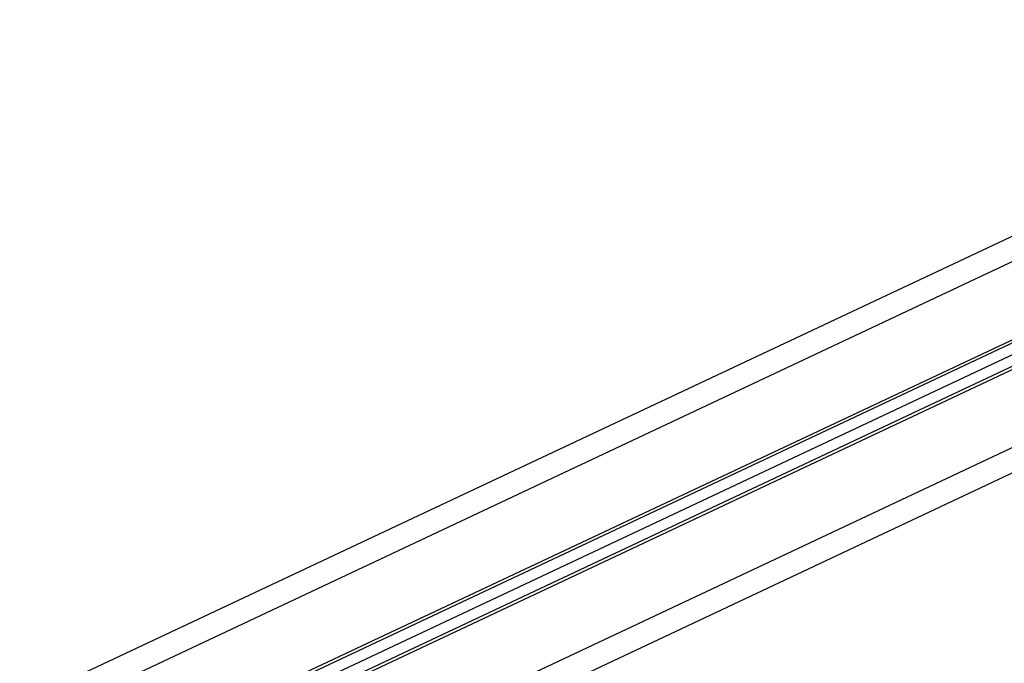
# Model space of a CAD drawing. Extents: x -334 to 592, y -3 to 481.
# Tile 29 of 37: x 261 to 325, y 154 to 195. Entities that reach past the tile are written whole.
import ezdxf

# ---------------------------------------------------------------- set-up
doc = ezdxf.new("R2010")
doc.units = 0
doc.header["$MEASUREMENT"] = 0
doc.layers.add('DEFAULT', color=178, linetype='CONTINUOUS')

msp = doc.modelspace()

# ---------------------------------------------------------------- linework, layer by layer
at = {"layer": 'DEFAULT'}
for p, q in [((355.129, 195.372, 229.302), (48.084, 50.892, -205.371)), ((355.629, 193.963, 229.417), (48.584, 49.483, -205.255)), ((50.416, 44.314, -204.832), (357.462, 188.794, 229.841)), ((352.136, 187.256, 234.114), (45.09, 42.775, -200.559)), ((353.277, 187.585, 233.198), (46.232, 43.105, -201.474)), ((354.269, 186.532, 216.038), (54.601, 45.524, -208.19)), ((355.132, 186.731, 214.728), (55.743, 45.853, -209.106)), ((359.295, 183.626, 230.264), (52.249, 39.146, -204.409)), ((359.794, 182.217, 230.379), (52.749, 37.737, -204.294))]:
    msp.add_line(p, q, dxfattribs=at)

doc.saveas('drawing.dxf')
